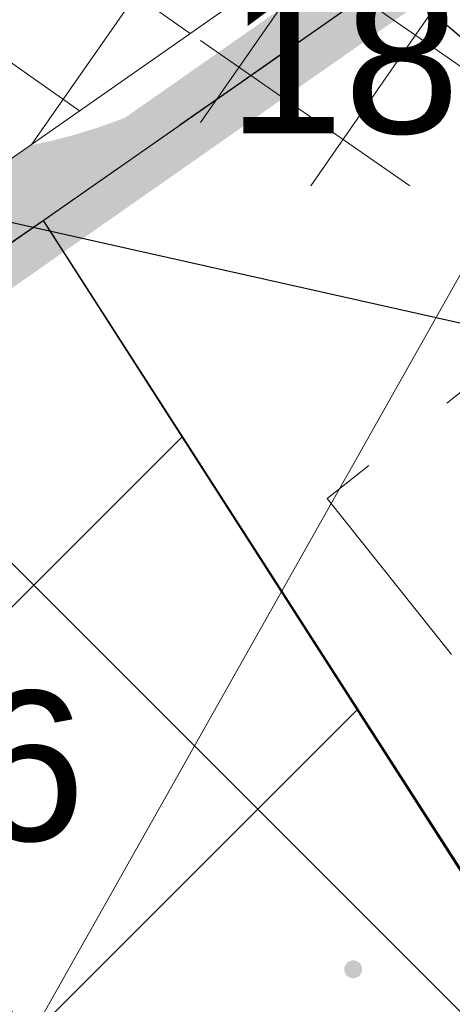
# Model space of a CAD drawing. Extents: x 8014 to 6635291, y -5609 to 5765892.
# Tile 72 of 158: x 6601192.01 to 6601194.18, y 5731786.68 to 5731791.62. Entities that reach past the tile are written whole.
import ezdxf
from ezdxf import colors
from ezdxf.entities.mleader import LeaderData, LeaderLine
from ezdxf.math import Vec2, Vec3

# ---------------------------------------------------------------- set-up
doc = ezdxf.new("R2010")
doc.units = 0
doc.header["$PDSIZE"] = 0.75
for name, pattern in [('DASHED', [0.75, 0.5, -0.25]), ('PRZER1-1', [1, 0.5, -0.5]), ('PRZER2-1', [1.5, 1, -0.5]), ('PRZER3-1', [2, 1.5, -0.5])]:
    doc.linetypes.add(name, pattern=pattern)
doc.layers.get('0').update_dxf_attribs({"linetype": 'CONTINUOUS'})
doc.layers.get('Defpoints').update_dxf_attribs({"linetype": 'CONTINUOUS'})
for name, color, linetype, lineweight in [('!m_rozbiórka', 242, 'CONTINUOUS', 15), ('a_obrzeże', 7, 'CONTINUOUS', 18), ('D_WYMIARY', 7, 'CONTINUOUS', 15), ('GESDZI', 7, 'CONTINUOUS', 18), ('GSLKRW', 7, 'CONTINUOUS', 25), ('GSPWPS', 7, 'CONTINUOUS', 13), ('GSPWPS_O', 7, 'CONTINUOUS', 13), ('GSSKOA', 7, 'CONTINUOUS', 18), ('GSSZAD', 7, 'CONTINUOUS', 18), ('OPIS', 7, 'CONTINUOUS', 0)]:
    doc.layers.add(name, color=color, linetype=linetype, lineweight=lineweight)
for name, color, linetype in [('50_KRZYWA_KOSZO_KONST', 252, 'CONTINUOUS'), ('A-SZRAF- DROGI', 130, 'CONTINUOUS'), ('a_chodnik', 31, 'CONTINUOUS'), ('a_granica', 12, 'DASHED'), ('a_zieleń', 80, 'CONTINUOUS')]:
    doc.layers.add(name, color=color, linetype=linetype)
doc.layers.add('AP_HATCH_DROGI', color=7, linetype='CONTINUOUS', lineweight=15, true_color=0x949494)
doc.layers.add('GESUZY', color=7, linetype='CONTINUOUS', lineweight=18, true_color=0x008000)
doc.styles.add('Arial', font='arial.ttf')
doc.styles.add('ROMANS', font='romans.shx', dxfattribs={"width": 0.7})
doc.dimstyles.new('wymiary 1000', dxfattribs={"dimtxt": 1.2, "dimasz": 0.5, "dimexe": 0.2, "dimexo": 0, "dimgap": 0.3, "dimtad": 1, "dimzin": 1, "dimtxsty": 'ROMANS', "dimblk": 'OBLIQUE', "dimcen": 1.5, "dimazin": 0, "dimtfac": 1, "dimtix": 1, "dimtmove": 0, "dimatfit": 3, "dimfxl": 1.25, "dimarcsym": 0})

# ---------------------------------------------------------------- blocks, each defined once
blk = doc.blocks.new('D_GSPWPS1')
blk.add_hatch(color=0).paths.add_polyline_path([(-0.045, 0), (-0.043467, -0.011647), (-0.038971, -0.0225), (-0.03182, -0.03182), (-0.0225, -0.038971), (-0.011647, -0.043467), (0, -0.045), (0.011647, -0.043467), (0.0225, -0.038971), (0.03182, -0.03182), (0.038971, -0.0225), (0.043467, -0.011647), (0.045, 0), (0.043467, 0.011647), (0.038971, 0.0225), (0.03182, 0.03182), (0.0225, 0.038971), (0.011647, 0.043467), (0, 0.045), (-0.011647, 0.043467), (-0.0225, 0.038971), (-0.03182, 0.03182), (-0.038971, 0.0225), (-0.043467, 0.011647)])
blk = doc.blocks.new('_None')
blk = doc.blocks.new('_Oblique')
at = {"color": 0, "linetype": 'ByBlock', "lineweight": -2}
blk.add_line((-0.5, -0.5), (0.5, 0.5), dxfattribs=at)
blk = doc.blocks.new('*D352')
at = {"layer": 'D_WYMIARY', "color": 0, "linetype": 'Continuous', "lineweight": -2}
blk.add_line((6601185.05406356, 5731774.096999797), (6601190.795644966, 5731784.276018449), dxfattribs=at)
at = {"layer": 'Defpoints', "color": 0}
for p in [(6601194.879930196, 5731791.516883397), (6601185.05406356, 5731774.096999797)]:
    blk.add_point(p, dxfattribs=at)
at = {"layer": 'D_WYMIARY', "color": 0, "linetype": 'Continuous', "lineweight": -2, "xscale": 0.5, "yscale": 0.5, "zscale": 0.5, "rotation": 240.5743759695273}
blk.add_blockref('_Oblique', (6601185.05406356, 5731774.096999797), dxfattribs=at)
at = {"layer": 'D_WYMIARY', "color": 0, "lineweight": 9, "insert": (6601189.290939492, 5731783.188278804), "char_height": 0.8, "attachment_point": 5, "rotation": 60.57437596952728, "style": 'ROMANS'}
blk.add_mtext('R20,00', dxfattribs=at)
blk = doc.blocks.new('*D354')
at = {"layer": 'D_WYMIARY', "color": 0, "linetype": 'Continuous', "lineweight": -2}
for p in [(6601191.244850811, 5731794.079874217), (6601195.299492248, 5731790.604894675)]:
    blk.add_line(p, (6601192.76344311, 5731792.778383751), dxfattribs=at)
at = {"layer": 'Defpoints', "color": 0}
for p in [(6601191.244850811, 5731794.079874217), (6601192.76344311, 5731792.778383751)]:
    blk.add_point(p, dxfattribs=at)
at = {"layer": 'D_WYMIARY', "color": 0, "linetype": 'Continuous', "lineweight": -2, "xscale": 0.5, "yscale": 0.5, "zscale": 0.5, "rotation": 139.4021872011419}
blk.add_blockref('_Oblique', (6601192.76344311, 5731792.778383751), dxfattribs=at)
at = {"layer": 'D_WYMIARY', "color": 0, "lineweight": 9, "insert": (6601195.106042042, 5731791.792938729), "char_height": 0.8, "attachment_point": 5, "rotation": 319.4021872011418, "style": 'ROMANS'}
blk.add_mtext('R2,00', dxfattribs=at)

msp = doc.modelspace()

# ---------------------------------------------------------------- hatches: boundary and pattern name
at = {"layer": '!m_rozbiórka', "transparency": 33554687}
h = msp.add_hatch(dxfattribs=at)
h.set_pattern_fill('ANSI37', color=256, scale=0.5)
h.set_pattern_definition([(45, (0, 0), (-1.122532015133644, 1.122532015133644), []), (135, (0, 0), (-1.122532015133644, -1.122532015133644), [])])
edge = h.paths.add_edge_path()
edge.add_line((6601175.89934984, 5731779.260818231), (6601192.12649969, 5731790.61388589))
edge.add_line((6601192.12649969, 5731790.61388589), (6601200.0052404, 5731778.37170096))
edge.add_arc((6601207.201025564, 5731783.217664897), 8.675407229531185, 213.9580897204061, 252.9347606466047)
edge.add_line((6601204.65513706, 5731774.92422518), (6601207.57071661, 5731774.17247705))
edge.add_arc((6601233.48332714, 5731660.660376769), 116.4322133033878, 102.8591647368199, 106.4917338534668)
edge.add_arc((6601194.879930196, 5731791.516883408), 20.00000000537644, 240.5743759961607, 286.11394049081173, ccw=False)
edge.add_line((6601185.054063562, 5731774.096999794), (6601175.89934984, 5731779.260818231))
at = {"layer": 'A-SZRAF- DROGI', "linetype": 'ByBlock', "lineweight": 0}
h = msp.add_hatch(dxfattribs=at)
h.set_pattern_fill('ANSI37', color=253, scale=3, style=0)
h.set_pattern_definition([(45, (3365827.470421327, 2822255.75228963), (-0.2651650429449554, 0.2651650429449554), []), (135, (3365827.470421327, 2822255.75228963), (-0.2651650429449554, -0.2651650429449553), [])])
h.paths.add_polyline_path([(6601164.801, 5731825.446), (6601168.790559, 5731826.947746), (6601168.820585, 5731824.474329), (6601166.454, 5731823.503)])
edge = h.paths.add_edge_path()
edge.add_line((6601172.476, 5731825.895), (6601172.4105, 5731828.025676))
edge.add_line((6601172.4105, 5731828.025676), (6601173.992, 5731828.189))
edge.add_arc((6601186.03492027, 5732243.680015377), 415.665509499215, 268.3397586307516, 269.9116548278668)
edge.add_line((6601185.394, 5731828.015), (6601205.043, 5731828.193))
edge.add_line((6601205.043, 5731828.193), (6601225.2324, 5731828.343))
edge.add_line((6601225.2324, 5731828.343), (6601245.168, 5731828.586))
edge.add_line((6601245.168, 5731828.586), (6601245.54301782, 5731828.590239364))
edge.add_line((6601245.54301782, 5731828.590239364), (6601246.883624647, 5731826.593755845))
edge.add_line((6601246.883624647, 5731826.593755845), (6601221.789705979, 5731826.309230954))
edge.add_line((6601221.789705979, 5731826.309230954), (6601205.136, 5731826.031))
edge.add_line((6601205.136, 5731826.031), (6601185.273, 5731825.848))
edge.add_line((6601185.273, 5731825.848), (6601173.834, 5731826.053))
edge.add_line((6601173.834, 5731826.053), (6601172.476, 5731825.895))
edge = h.paths.add_edge_path()
edge.add_line((6601111.994, 5731733.86), (6601109.203, 5731750.836))
edge.add_line((6601109.203, 5731750.836), (6601106.88, 5731760.994))
edge.add_line((6601106.88, 5731760.994), (6601102.557, 5731779.174))
edge.add_line((6601102.557, 5731779.174), (6601096.809, 5731802.335))
edge.add_line((6601096.809, 5731802.335), (6601093.3935, 5731815.0755))
edge.add_arc((6601112.890643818, 5731821.406846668), 20.49937969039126, 186.6456011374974, 197.9902726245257, ccw=False)
edge.add_arc((6601104.100382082, 5731821.197027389), 11.77172068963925, 157.093056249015, 190.5856574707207, ccw=False)
edge.add_line((6601093.257, 5731825.779000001), (6601095.519, 5731824.743))
edge.add_line((6601095.519, 5731824.743), (6601101.325, 5731802.801))
edge.add_line((6601101.325, 5731802.801), (6601106.886, 5731780.522))
edge.add_line((6601106.886, 5731780.522), (6601111.376, 5731762.136))
edge.add_line((6601111.376, 5731762.136), (6601116.585, 5731733.745))
edge.add_line((6601116.585, 5731733.745), (6601117.929, 5731724.497))
edge.add_line((6601117.929, 5731724.497), (6601120.174581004, 5731712.998631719))
edge.add_line((6601120.174581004, 5731712.998631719), (6601122.073782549, 5731714.127215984))
edge.add_line((6601122.073782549, 5731714.127215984), (6601119.954, 5731724.963))
edge.add_line((6601119.954, 5731724.963), (6601118.634, 5731734.045))
edge.add_line((6601118.634, 5731734.045), (6601113.329, 5731762.836))
edge.add_line((6601113.329, 5731762.836), (6601108.915, 5731781.012))
edge.add_line((6601108.915, 5731781.012), (6601103.286, 5731803.464))
edge.add_line((6601103.286, 5731803.464), (6601098.333, 5731822.44))
edge.add_line((6601098.333, 5731822.44), (6601100.26, 5731826.8))
edge.add_line((6601100.26, 5731826.8), (6601104.18, 5731826.61))
edge.add_line((6601104.18, 5731826.61), (6601124.59, 5731825.705))
edge.add_arc((6601125.610328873, 5731847.683485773), 22.00215689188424, 254.8648362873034, 267.34201003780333, ccw=False)
edge.add_line((6601119.865631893, 5731826.444527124), (6601114.201632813, 5731827.976553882))
edge.add_arc((6601110.333611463, 5731814.50400797), 14.01681427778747, 73.98101766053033, 84.72925958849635)
edge.add_line((6601111.621225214, 5731828.46155551), (6601104.31, 5731828.801))
edge.add_line((6601104.31, 5731828.801), (6601098.736000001, 5731829.044))
edge.add_arc((6601099.467862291, 5731836.320540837), 7.313252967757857, 237.4214308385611, 264.25660123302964, ccw=False)
edge.add_line((6601095.530000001, 5731830.158), (6601092.874, 5731826.011))
edge.add_arc((6601101.918260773, 5731821.943692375), 9.916735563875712, 155.7860047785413, 175.0173574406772)
edge.add_arc((6601112.859662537, 5731821.4016454), 20.86790340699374, 176.1439813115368, 198.0522861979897)
edge.add_line((6601093.019, 5731814.935), (6601096.416, 5731802.213))
edge.add_line((6601096.416, 5731802.213), (6601102.139, 5731779.125))
edge.add_line((6601102.139, 5731779.125), (6601106.492, 5731760.912))
edge.add_line((6601106.492, 5731760.912), (6601108.825, 5731750.719))
edge.add_line((6601108.825, 5731750.719), (6601111.607, 5731733.785))
edge.add_line((6601111.607, 5731733.785), (6601115.11, 5731713.014))
edge.add_line((6601115.11, 5731713.014), (6601115.782940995, 5731710.388937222))
edge.add_line((6601115.782940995, 5731710.388937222), (6601116.122591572, 5731710.590771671))
edge.add_line((6601116.122591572, 5731710.590771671), (6601115.488, 5731713.094))
edge.add_line((6601115.488, 5731713.094), (6601113.741, 5731723.477))
edge.add_line((6601113.741, 5731723.477), (6601111.994, 5731733.86))
at = {"layer": 'a_chodnik', "lineweight": 13, "transparency": 33554687}
h = msp.add_hatch(dxfattribs=at)
h.set_pattern_fill('ANSI37-METRIC', color=256, scale=0.2, angle=280.2340517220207)
h.set_pattern_definition([(325.2340517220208, (0, 0), (0.3620931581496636, 0.5216450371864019), []), (55.23405172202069, (0, 0), (-0.5216450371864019, 0.3620931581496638), [])])
h.paths.add_polyline_path([(6601194.246757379, 5731793.894956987), (6601194.215775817, 5731797.133052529), (6601193.225387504, 5731796.123685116), (6601193.239395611, 5731794.659602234), (6601194.246757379, 5731793.894956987)])
h.paths.add_polyline_path([(6601194.246757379, 5731793.894956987), (6601193.239395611, 5731794.659602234), (6601193.244759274, 5731794.09900901, -0.2473320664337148), (6601192.391404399, 5731792.44115067), (6601184.962975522, 5731787.243756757), (6601184.962938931, 5731787.235423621), (6601184.941439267, 5731787.201271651), (6601184.920092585, 5731787.201956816), (6601184.916287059, 5731787.211090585), (6601183.212613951, 5731786.019094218, -0.2018006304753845), (6601180.937978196, 5731785.528927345), (6601180.938117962, 5731785.515256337, -0.01914406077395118), (6601180.927381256, 5731785.132726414), (6601182.640627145, 5731784.398434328), (6601194.259836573, 5731792.527960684), (6601194.246757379, 5731793.894956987)])
h.paths.add_polyline_path([(6601182.640627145, 5731784.398434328), (6601180.927381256, 5731785.132726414, -0.04070849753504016), (6601180.807769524, 5731784.328882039), (6601182.541218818, 5731784.328882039), (6601182.640627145, 5731784.398434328)])
h.paths.add_polyline_path([(6601180.807769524, 5731784.328882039, 0.04070849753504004), (6601180.927381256, 5731785.132726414), (6601180.490661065, 5731785.319903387, -0.0411077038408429), (6601180.347307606, 5731784.328882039), (6601180.807769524, 5731784.328882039, 0.04070849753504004)])
h.paths.add_polyline_path([(6601179.222982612, 5731786.327350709), (6601178.162378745, 5731786.944962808, -0.005225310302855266), (6601177.708529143, 5731786.512316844), (6601179.22768519, 5731785.861211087), (6601179.222982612, 5731786.327350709)])
h.paths.add_polyline_path([(6601179.190745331, 5731784.328882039, 0.02863642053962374), (6601179.233917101, 5731785.243477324), (6601179.22768519, 5731785.861211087), (6601177.708529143, 5731786.512316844, -0.008710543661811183), (6601176.932199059, 5731785.812497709), (6601176.932197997, 5731785.464012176, -0.2917963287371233), (6601176.353734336, 5731784.557203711), (6601176.353734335, 5731784.328882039), (6601179.190745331, 5731784.328882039, 0.02863642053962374)])
h.paths.add_polyline_path([(6601180.501989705, 5731785.64551439, -0.04771992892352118), (6601179.983128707, 5731785.884701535), (6601179.222982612, 5731786.327350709), (6601179.22768519, 5731785.861211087), (6601180.490661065, 5731785.319903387, 0.01335516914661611), (6601180.501989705, 5731785.64551439, -0.04771992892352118)])
h.paths.add_polyline_path([(6601178.080613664, 5731786.992576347, 0.1412764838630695), (6601176.541231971, 5731787.390177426), (6601176.353544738, 5731787.388257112), (6601176.353544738, 5731787.378575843), (6601176.353734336, 5731787.378575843), (6601176.353734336, 5731786.990827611, -0.04925186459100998), (6601176.522947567, 5731786.890871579), (6601176.522952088, 5731786.915537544), (6601177.422952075, 5731786.915372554), (6601177.422906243, 5731786.665372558), (6601177.369921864, 5731786.665382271), (6601177.369920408, 5731786.657443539), (6601177.708529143, 5731786.512316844, 0.005225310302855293), (6601178.162378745, 5731786.944962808), (6601178.080613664, 5731786.992576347, 0.1412764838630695)])
h.paths.add_polyline_path([(6601176.932199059, 5731785.812497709), (6601176.932199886, 5731786.084012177, 0.1563945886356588), (6601176.745759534, 5731786.665496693), (6601176.522906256, 5731786.665537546), (6601176.522947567, 5731786.890871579, 0.04925186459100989), (6601176.353734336, 5731786.990827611), (6601176.353734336, 5731785.321743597, 0.006321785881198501), (6601176.932199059, 5731785.812497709)])
h.paths.add_polyline_path([(6601176.932199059, 5731785.812497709, 0.008710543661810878), (6601177.708529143, 5731786.512316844), (6601177.369920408, 5731786.657443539), (6601177.369921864, 5731786.665382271), (6601176.745759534, 5731786.665496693, -0.1563945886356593), (6601176.932199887, 5731786.084012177), (6601176.932199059, 5731785.812497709, 0.008710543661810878)])
h.paths.add_polyline_path([(6601176.353734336, 5731784.557203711, 0.2917963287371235), (6601176.932197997, 5731785.464012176), (6601176.932199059, 5731785.812497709, -0.006321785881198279), (6601176.353734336, 5731785.321743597), (6601176.353734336, 5731784.557203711, 0.2917963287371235)])
h.paths.add_polyline_path([(6601192.914, 5731790.78725), (6601192.914, 5731792.053), (6601196.45375, 5731792.053), (6601196.45375, 5731790.78725)])
edge = h.paths.add_edge_path()
edge.add_line((6601181.416804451, 5731787.530199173), (6601181.30558633, 5731787.5498259))
edge.add_line((6601181.30558633, 5731787.5498259), (6601181.383316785, 5731787.602243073))
edge.add_arc((6601181.693754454, 5731787.702736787), 0.3262982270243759, 197.9376092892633, 211.9225727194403)
at = {"layer": 'a_zieleń', "transparency": 33554687}
h = msp.add_hatch(dxfattribs=at)
h.set_pattern_fill('ANSI31', color=256, scale=2, angle=0.5415578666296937)
h.set_pattern_definition([(45.5415578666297, (6600987.53512271, 5732094.771343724), (-0.1784396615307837, 0.1750979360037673), [])])
edge = h.paths.add_edge_path()
edge.add_line((6601184.522925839, 5731785.715408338), (6601184.766921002, 5731785.473322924))
edge.add_line((6601184.766921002, 5731785.473322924), (6601208.79, 5731802.27))
edge.add_line((6601208.79, 5731802.27), (6601211.05, 5731814.48))
edge.add_line((6601211.05, 5731814.48), (6601142.150843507, 5731813.822858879))
edge.add_arc((6601143.69840858, 5731819.101553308), 5.500870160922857, 253.6603434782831, 270.5475106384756)
edge.add_line((6601143.750973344, 5731813.6009343), (6601191.033618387, 5731814.053326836))
edge.add_arc((6601191.121506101, 5731812.113382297), 1.941934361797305, 359.83740764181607, 92.59396805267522, ccw=False)
edge.add_line((6601193.063432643, 5731812.107871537), (6601193.07399525, 5731811.003901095))
edge.add_line((6601193.07399525, 5731811.003901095), (6601197.383252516, 5731811.044963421))
edge.add_line((6601197.383252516, 5731811.044963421), (6601197.425292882, 5731806.620725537))
edge.add_line((6601197.425292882, 5731806.620725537), (6601199.73158594, 5731806.642472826))
edge.add_line((6601199.73158594, 5731806.642472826), (6601199.802988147, 5731799.171269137))
edge.add_line((6601199.802988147, 5731799.171269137), (6601197.516155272, 5731797.164784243))
edge.add_line((6601197.516155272, 5731797.164784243), (6601194.215775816, 5731797.133052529))
edge.add_line((6601194.215775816, 5731797.133052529), (6601194.250820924, 5731793.47024802))
edge.add_arc((6601191.537576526, 5731793.658273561), 2.719751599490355, 281.08944697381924, 356.0357887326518, ccw=False)
edge.add_line((6601192.060696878, 5731790.989304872), (6601185.152182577, 5731786.155675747))
edge.add_arc((71774552.68679601, -87417922.68084788), 113685689.9179969, 124.9790439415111, 124.9790443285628)
h.paths.add_polyline_path([(6601204.905956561, 5731809.178180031), (6601202.576515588, 5731808.578882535), (6601203.741236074, 5731808.878531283)], flags=16)
at = {"layer": 'AP_HATCH_DROGI', "transparency": 33554687}
h = msp.add_hatch(dxfattribs=at)
h.set_pattern_fill('ANSI37', color=8, scale=0.4, style=0)
h.set_pattern_definition([(45, (-235.1363771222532, -0.007408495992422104), (-0.8980256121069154, 0.8980256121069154), []), (135, (-235.1363771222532, -0.007408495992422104), (-0.8980256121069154, -0.8980256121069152), [])])
h.paths.add_polyline_path([(6601193.249542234, 5731793.599106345), (6601193.023173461, 5731793.157140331), (6601192.537164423, 5731792.545996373), (6601191.365211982, 5731791.715704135), (6601183.212684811, 5731786.011685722), (6601182.497746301, 5731785.59703122), (6601181.617589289, 5731785.472365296), (6601180.787473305, 5731785.553877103), (6601179.223053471, 5731786.31994221), (6601177.752199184, 5731787.151714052), (6601177.339079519, 5731787.292707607), (6601176.353805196, 5731787.380852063), (6601169.258341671, 5731787.337031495), (6601168.753547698, 5731787.164823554), (6601168.391850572, 5731786.815376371), (6601168.269527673, 5731786.161551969), (6601168.290580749, 5731783.987948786), (6601168.488974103, 5731783.423273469), (6601168.945697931, 5731783.165323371), (6601175.69063093, 5731779.256652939), (6601170.30296666, 5731775.521471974), (6601167.794910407, 5731776.936167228), (6601167.128955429, 5731777.163692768), (6601166.526245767, 5731776.961653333), (6601165.767206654, 5731775.783688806), (6601163.33174438, 5731771.472463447), (6601149.285564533, 5731779.333072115), (6601151.242391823, 5731782.823348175, 0.4126509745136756), (6601150.866490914, 5731784.182768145, -0.1085287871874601), (6601148.96558026, 5731785.930285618), (6601146.409825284, 5731789.580268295, 0.3525795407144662), (6601145.069900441, 5731789.886280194), (6601141.732827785, 5731787.547236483), (6601129.630619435, 5731804.831204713), (6601132.978262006, 5731807.182528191, 0.4134176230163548), (6601133.224768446, 5731808.57313886, -0.1152150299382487), (6601132.259080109, 5731812.541634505), (6601132.249191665, 5731813.578443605), (6601191.12157696, 5731814.047908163), (6601191.993802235, 5731813.804172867), (6601192.465289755, 5731813.507952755), (6601192.845826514, 5731812.99932286), (6601193.051446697, 5731812.404393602), (6601193.047141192, 5731810.787722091), (6601189.71617973, 5731810.759041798), (6601189.71617973, 5731810.476779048), (6601189.478657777, 5731810.589941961), (6601189.137921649, 5731810.649778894), (6601188.638827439, 5731810.516336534), (6601188.455564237, 5731810.361099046), (6601188.183916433, 5731809.949719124), (6601188.300918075, 5731797.719288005), (6601188.593649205, 5731797.284428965), (6601189.24852946, 5731797.040421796), (6601189.730764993, 5731797.164266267), (6601189.9472133, 5731797.324671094), (6601190.197602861, 5731797.731115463, -0.05991203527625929), (6601190.100695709, 5731797.525527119), (6601190.166834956, 5731797.525527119), (6601193.211719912, 5731797.5521764), (6601193.249542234, 5731793.599106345)], is_closed=False)
h.paths.add_polyline_path([(6601150.891862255, 5731811.46124344), (6601160.891791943, 5731811.516907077), (6601161.10822189, 5731789.159091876), (6601151.108690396, 5731789.062293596)], flags=16)
h.paths.add_polyline_path([(6601183.692642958, 5731809.969609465), (6601184.392950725, 5731809.683450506), (6601184.692597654, 5731808.979128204), (6601184.811738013, 5731796.463292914), (6601184.682850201, 5731795.960525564), (6601184.52561327, 5731795.751385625), (6601184.137843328, 5731795.50636878), (6601183.821335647, 5731795.45177002), (6601168.207583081, 5731795.409667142), (6601167.268951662, 5731795.745236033), (6601166.254055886, 5731796.470527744), (6601165.426889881, 5731797.629044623), (6601165.163207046, 5731798.3539978), (6601165.033918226, 5731799.292866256), (6601165.009865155, 5731801.818820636), (6601164.931315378, 5731807.967476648), (6601165.324893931, 5731808.648588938), (6601165.820058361, 5731809.170203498), (6601166.435272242, 5731809.557882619), (6601167.143473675, 5731809.853225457)], flags=16)

# ---------------------------------------------------------------- linework, layer by layer
at = {"layer": '!m_rozbiórka', "lineweight": 30, "elevation": 10.08}
msp.add_lwpolyline([(6601192.12649969, 5731790.61388589), (6601196.43, 5731783.9), (6601200.0052404, 5731778.37170096, 0.1717266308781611), (6601204.65513706, 5731774.92422518), (6601207.57071661, 5731774.17247705)], format="xyb", dxfattribs=at)
at = {"layer": '50_KRZYWA_KOSZO_KONST', "lineweight": 9}
msp.add_lwpolyline([(6601200.430898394, 5731772.302650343), (6601194.879930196, 5731791.516883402), (6601185.054063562, 5731774.096999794)], dxfattribs=at)
at = {"layer": 'a_granica', "elevation": 10.08}
msp.add_lwpolyline([(6601154.4, 5731764.22, 0.3750107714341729, 0.3750107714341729, 0), (6601119.83, 5731813.61, 0.3750107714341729, 0.3750107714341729, 0), (6601211.05, 5731814.48, 0.3750107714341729, 0.3750107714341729, 0), (6601208.79, 5731802.27, 0.3750107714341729, 0.3750107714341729, 0), (6601154.4, 5731764.22, 0.3750107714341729, 0, 0)], format="xyseb", dxfattribs=at)
at = {"layer": 'a_obrzeże', "linetype": 'Continuous'}
msp.add_line((6601182.541218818, 5731784.328882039), (6601194.259836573, 5731792.527960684), dxfattribs=at)
at = {"layer": 'GESDZI', "color": 8, "linetype": 'Continuous', "lineweight": 18, "elevation": 10.22}
for points in [[(6601154.4, 5731764.22), (6601127.53, 5731802.6), (6601119.83, 5731813.61), (6601211.05, 5731814.48), (6601208.79, 5731802.27)], [(6601140.46, 5731754.47), (6601154.4, 5731764.22), (6601208.79, 5731802.27), (6601216.42, 5731789), (6601201.69, 5731779.82), (6601182.14, 5731767.62), (6601162.6, 5731755.43), (6601143.05, 5731743.24), (6601137.31, 5731752.26)]]:
    msp.add_lwpolyline(points, close=True, dxfattribs=at)
at = {"layer": 'GESUZY', "color": 8, "linetype": 'PRZER1-1', "lineweight": 18, "elevation": 10.08}
for points in [[(6601127.53, 5731802.6), (6601111.72, 5731792.46), (6601122.2, 5731776.01), (6601137.31, 5731752.26), (6601140.46, 5731754.47), (6601154.4, 5731764.22), (6601208.79, 5731802.27), (6601211.05, 5731814.48), (6601119.83, 5731813.61)], [(6601154.4, 5731764.22), (6601127.53, 5731802.6), (6601119.83, 5731813.61), (6601211.05, 5731814.48), (6601208.79, 5731802.27)]]:
    msp.add_lwpolyline(points, close=True, dxfattribs=at)
at = {"layer": 'GSLKRW', "color": 8, "linetype": 'Continuous', "lineweight": 25, "elevation": 10.18}
msp.add_lwpolyline([(6601192.12649969, 5731790.61388589), (6601200.0052404, 5731778.37170096, 0.171726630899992), (6601204.65513706, 5731774.92422518), (6601207.57071661, 5731774.17247705)], format="xyb", dxfattribs=at)
at = {"layer": 'GSSKOA', "color": 8, "linetype": 'PRZER3-1', "lineweight": 18, "elevation": 10.18}
msp.add_lwpolyline([(6601271.64, 5731777.52), (6601221.47, 5731776.54), (6601207.67, 5731774.15), (6601202.69, 5731775.94), (6601199.89, 5731778.48), (6601196.43, 5731783.9), (6601192.12649969, 5731790.61388589), (6601174.87541598, 5731778.71613327), (6601176.43068762, 5731776.40020748), (6601177.57437241, 5731771.7425947), (6601177.63912969, 5731769.51367605), (6601177.31, 5731767.69), (6601176.09, 5731763.87), (6601171.84, 5731760.47), (6601147.86, 5731745.53), (6601127.63, 5731732.94), (6601131.7255, 5731724.5065)], dxfattribs=at)
at = {"layer": 'GSSZAD', "color": 8, "linetype": 'PRZER2-1', "lineweight": 18, "elevation": 10.1}
msp.add_lwpolyline([(6601193.55, 5731789.22), (6601200.02, 5731781.1), (6601212.64, 5731779.66), (6601223.85, 5731794.81), (6601225.84, 5731803.09), (6601225.58, 5731814.59), (6601215.23, 5731815.45), (6601210.12, 5731804.62), (6601204.62, 5731802.65), (6601200.8, 5731794.99)], close=True, dxfattribs=at)

# ---------------------------------------------------------------- block references
at = {"layer": 'GSPWPS', "color": 8, "linetype": 'Continuous', "lineweight": 13}
for p in [(6601192.3, 5731790.8, 10.08), (6601193.68, 5731786.86, 10.08)]:
    msp.add_blockref('D_GSPWPS1', p, dxfattribs=at)

# ---------------------------------------------------------------- texts
at = {"layer": 'GSPWPS_O', "color": 8, "linetype": 'Continuous', "lineweight": 0, "style": 'Arial'}
for p in [(6601193.05, 5731791.05, 10.8), (6601189.13436242, 5731787.50458613, 10.8)]:
    msp.add_text('184.46', height=0.75, dxfattribs=at).set_placement(p)

# ---------------------------------------------------------------- dimensions: what is measured, and where the dimension line sits
at = {"layer": 'D_WYMIARY', "linetype": 'Continuous', "lineweight": 9}
dim = msp.add_radius_dim(center=(6601191.244850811, 5731794.079874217), mpoint=(6601192.76344311, 5731792.778383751), dimstyle='wymiary 1000', override={"dimtxt": 0.8, "dimzin": 0, "dimtxsty": 'ROMANS'}, dxfattribs=at)
dim.commit()
dim.dimension.update_dxf_attribs({"geometry": '*D354', "text_midpoint": (6601195.106042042, 5731791.792938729)})
dim = msp.add_radius_dim(center=(6601194.879930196, 5731791.516883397), mpoint=(6601185.05406356, 5731774.096999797), dimstyle='wymiary 1000', override={"dimtxt": 0.8, "dimzin": 0, "dimtxsty": 'ROMANS'}, dxfattribs=at)
dim.commit()
dim.dimension.update_dxf_attribs({"geometry": '*D352', "text_midpoint": (6601189.966996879, 5731782.806941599), "dimtype": 164})

# ---------------------------------------------------------------- leaders
at = {"layer": 'OPIS', "linetype": 'Continuous'}
ml = msp.add_multileader_mtext('Standard', dxfattribs=at)
ml.set_content('Zbiornik retencyjny \\PV=120 m3', style='Arial')
ml.set_leader_properties()
ml.set_arrow_properties(name='NONE')
ml.build(insert=Vec2(0, 0))
ml.multileader.update_dxf_attribs({"text_left_attachment_type": 6, "text_right_attachment_type": 6, "dogleg_length": 1, "arrow_head_size": 1.25})
ctx = ml.context
ctx.base_point, ctx.char_height, ctx.arrow_head_size, ctx.landing_gap_size, ctx.plane_origin = Vec3(6601205.185666, 5731787.862965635, 10.8), 0.75, 1.25, 0.5, Vec3(6601204.121712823, 5731783.188399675, 10.8)
ctx.left_attachment, ctx.right_attachment = 6, 6
notes = []
notes.append((ctx, [(0, (1, 1, 0), (6601204.185666, 5731787.862965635, 10.8), (1, 0), 1, [(0, [(6601177.717418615, 5731793.801663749, 10.8)], 0, [])])]))
ctx.mtext.insert, ctx.mtext.flow_direction = Vec3(6601205.685666, 5731788.762965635, 10.8), 5
for ctx, leaders in notes:
    for number, flags, end, landing, length, lines in leaders:
        leader = LeaderData()
        leader.index, (leader.has_last_leader_line, leader.has_dogleg_vector, leader.attachment_direction) = number, flags
        leader.last_leader_point, leader.dogleg_vector, leader.dogleg_length = Vec3(end), Vec3(landing), length
        for number, points, colour, breaks in lines:
            line = LeaderLine()
            line.index, line.vertices, line.color, line.breaks = number, Vec3.list(points), colors.encode_raw_color(colour), breaks
            leader.lines.append(line)
        ctx.leaders.append(leader)

doc.saveas('drawing.dxf')
